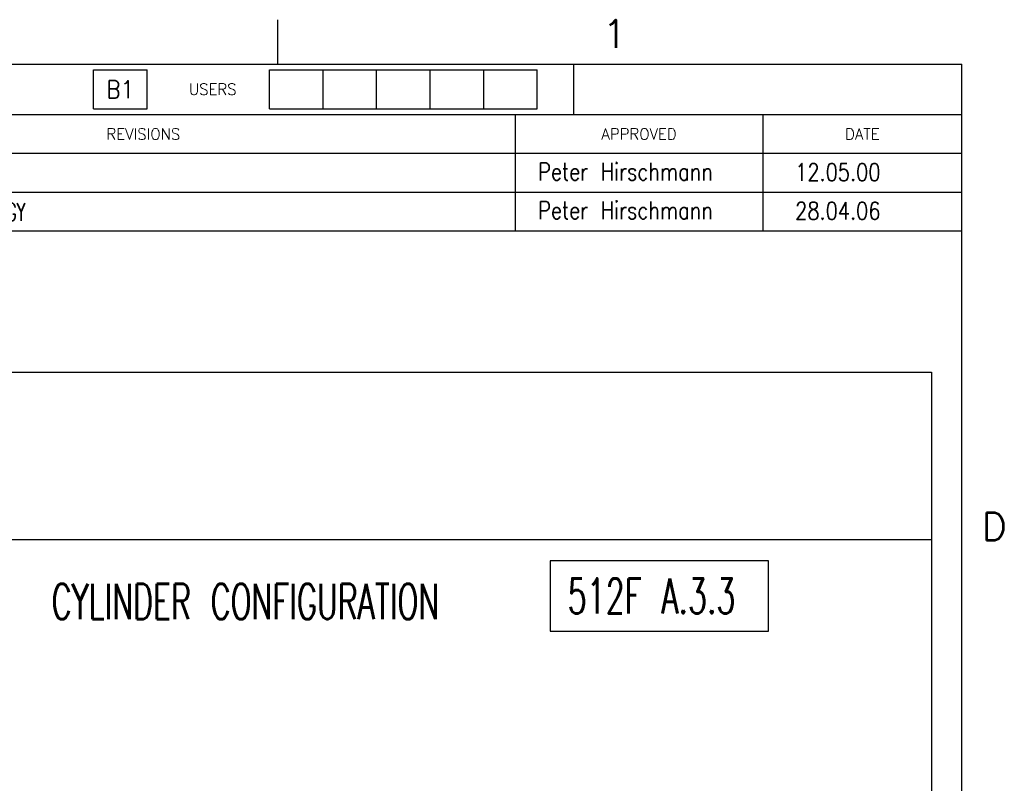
# Model space of a CAD drawing. Extents: x -1765 to 4890, y -3481 to 1222.
# Tile 98 of 98: x 3709 to 4887, y 309 to 1221. Entities that reach past the tile are written whole.
import ezdxf

# ---------------------------------------------------------------- set-up
doc = ezdxf.new("R2010")
doc.units = 0
doc.layers.add('1', color=7, linetype='CONTINUOUS')
doc.styles.add('CONVERTER_1', font='txt.shx', dxfattribs={"width": 0.63})
doc.styles.add('CONVERTER_2', font='txt.shx', dxfattribs={"width": 0.9})
doc.styles.add('CONVERTER_3', font='txt.shx', dxfattribs={"width": 0.81})
doc.styles.add('CONVERTER_7', font='txt.shx', dxfattribs={"width": 0.97875})
doc.styles.add('CONVERTER_9', font='txt.shx', dxfattribs={"width": 0.970312})

# ---------------------------------------------------------------- blocks, each defined once
blk = doc.blocks.new('REV__269', base_point=(395.48, 95.26))
at = {"layer": '1', "color": 1, "linetype": 'CONTINUOUS'}
for p, q in [((501.98, 100.76), (501.98, 95.26)), ((537.22, 100.76), (537.22, 95.26)), ((395.48, 95.26), (565.58, 95.26))]:
    blk.add_line(p, q, dxfattribs=at)
at = {"layer": '1', "color": 1, "char_height": 2.5, "attachment_point": 4}
for s, insert, style in [('UPDATED TO VERIGY', (410.43, 97.93), 'CONVERTER_1'), ('Peter Hirschmann', (505.23, 98.19), 'CONVERTER_3'), ('28.04.06', (541.83, 98.11), 'CONVERTER_3')]:
    blk.add_mtext(s, dxfattribs=dict(at, insert=insert, style=style))
blk = doc.blocks.new('REV__270', base_point=(395.48, 100.76))
at = {"layer": '1', "color": 1, "linetype": 'CONTINUOUS'}
for p, q in [((501.98, 106.26), (501.98, 100.76)), ((537.22, 106.26), (537.22, 100.76)), ((395.48, 100.76), (565.58, 100.76))]:
    blk.add_line(p, q, dxfattribs=at)
at = {"layer": '1', "color": 1, "char_height": 2.5, "attachment_point": 4, "style": 'CONVERTER_3'}
for s, insert in [('Peter Hirschmann', (505.23, 103.69)), ('12.05.00', (541.83, 103.61))]:
    blk.add_mtext(s, dxfattribs=dict(at, insert=insert))
blk = doc.blocks.new('ATA1_S', base_point=(-213.98, -428.2))
at = {"layer": '1', "color": 1, "linetype": 'CONTINUOUS'}
for p, q in [((468.13, 125.31), (468.13, 118.96)), ((441.92, 118.16), (449.54, 118.16)), ((441.92, 112.61), (441.92, 118.16)), ((449.54, 112.61), (449.54, 118.16)), ((467, 118.16), (474.62, 118.16)), ((467, 112.61), (467, 118.16)), ((474.62, 118.16), (482.24, 118.16)), ((474.62, 112.61), (474.62, 118.16)), ((482.24, 118.16), (489.86, 118.16)), ((482.24, 112.61), (482.24, 118.16)), ((489.86, 118.16), (497.48, 118.16)), ((489.86, 112.61), (489.86, 118.16)), ((497.48, 118.16), (505.1, 118.16)), ((497.48, 112.61), (497.48, 118.16)), ((505.1, 112.61), (505.1, 118.16)), ((510.27, 118.96), (510.27, 111.81)), ((441.92, 112.61), (449.54, 112.61)), ((467, 112.61), (474.62, 112.61)), ((474.62, 112.61), (482.24, 112.61)), ((482.24, 112.61), (489.86, 112.61)), ((489.86, 112.61), (497.48, 112.61)), ((497.48, 112.61), (505.1, 112.61)), ((408.07, 111.81), (501.98, 111.81)), ((501.98, 111.81), (501.98, 106.26)), ((501.98, 111.81), (537.22, 111.81)), ((537.22, 111.81), (537.22, 106.26)), ((537.22, 111.81), (565.58, 111.81)), ((501.98, 106.26), (408.07, 106.26)), ((537.22, 106.26), (501.98, 106.26)), ((565.58, 106.26), (537.22, 106.26))]:
    blk.add_line(p, q, dxfattribs=at)
at = {"layer": '1', "color": 7, "linetype": 'CONTINUOUS'}
for p in [(-213.78, 118.96), (565.58, -428.2)]:
    blk.add_line(p, (565.58, 118.96), dxfattribs=at)
at = {"layer": '1'}
for name, p in [('REV__270', (395.48, 100.76)), ('REV__269', (395.48, 95.26))]:
    blk.add_blockref(name, p, dxfattribs=at)
at = {"layer": '1', "color": 1, "style": 'CONVERTER_9', "width": 0.970312}
blk.add_text('USERS', height=1.6, dxfattribs=at).set_placement((455.51, 114.61))
at = {"layer": '1', "color": 7, "char_height": 4, "style": 'CONVERTER_7'}
for s, insert, attachment_point in [('1', (516.12, 125.31), 2), ('D', (571.93, 53.19), 6)]:
    blk.add_mtext(s, dxfattribs=dict(at, insert=insert, attachment_point=attachment_point))
at = {"layer": '1', "color": 1, "attachment_point": 5}
for s, insert, char_height, style in [('B1', (445.73, 115.39), 2.5, 'CONVERTER_2'), ('REVISIONS', (449.02, 109.04), 1.6, 'CONVERTER_9'), ('APPROVED', (519.6, 109.04), 1.6, 'CONVERTER_9'), ('DATE', (551.4, 109.04), 1.6, 'CONVERTER_9')]:
    blk.add_mtext(s, dxfattribs=dict(at, insert=insert, char_height=char_height, style=style))
blk = doc.blocks.new('TEXT__271', base_point=(-2000, -2800))
at = {"layer": '1', "color": 7, "linetype": 'CONTINUOUS'}
for p, q in [((2500, 800), (4800, 800)), ((4800, 800), (4800, 600)), ((3700, 600), (4800, 600)), ((4800, 600), (4800, -900))]:
    blk.add_line(p, q, dxfattribs=at)
at = {"layer": '1', "color": 7}
blk.add_lwpolyline([(4343.9, 574.7), (4343.9, 490.7), (4604.9, 490.7), (4604.9, 574.7)], close=True, dxfattribs=at)
at = {"layer": '1', "color": 7, "style": 'CONVERTER_1', "width": 0.63}
for s, p in [('512F A.3.3', (4364.9, 511.7)), ('CYLINDER CONFIGURATION', (3747.6, 505))]:
    blk.add_text(s, height=42, dxfattribs=at).set_placement(p)

msp = doc.modelspace()

# ---------------------------------------------------------------- block references
at = {"layer": '1', "xscale": 8.40000000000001, "yscale": 8.40000000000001, "zscale": 8.40000000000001}
msp.add_blockref('ATA1_S', (-1711.9, -3428), dxfattribs=at)
at = {"layer": '1'}
msp.add_blockref('TEXT__271', (-2000, -2800), dxfattribs=at)

doc.saveas('drawing.dxf')
